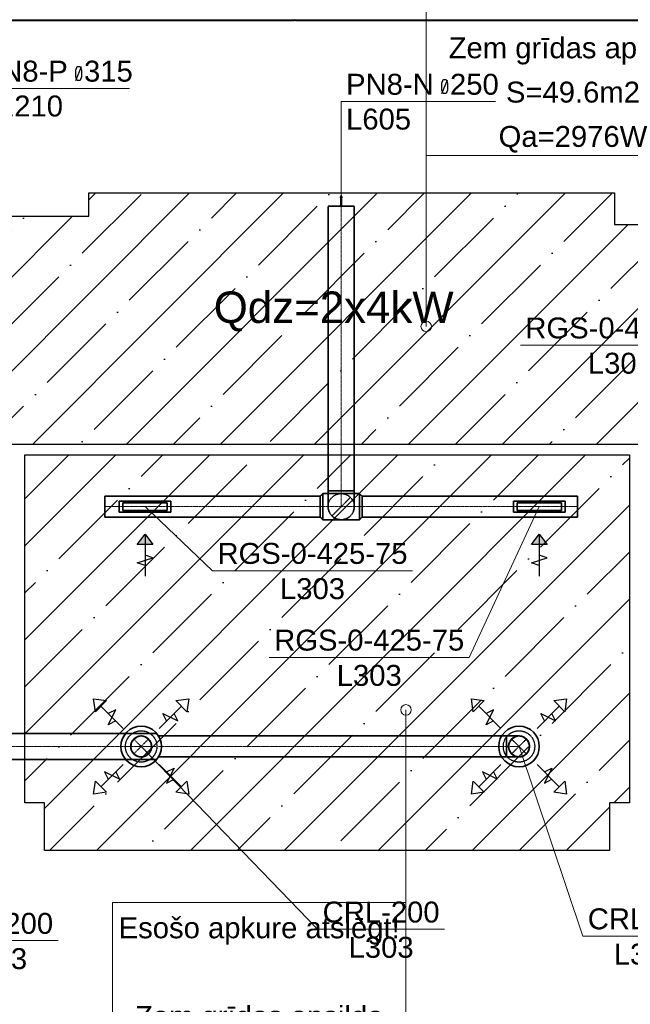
# Model space of a CAD drawing. Header units: millimetres. Extents: x -134161 to 355560, y -27497 to 30328.
# Tile 33 of 95: x -89528 to -83691, y -1223 to 8181. Entities that reach past the tile are written whole.
import ezdxf

# ---------------------------------------------------------------- set-up
doc = ezdxf.new("R2010")
doc.units = ezdxf.units.MM
for name, pattern in [('CenterLine', [17.2, 13, -2, 0.2, -2]), ('HIDDEN', [9.525, 6.35, -3.175]), ('UnderCeiling', [6.7, 4.2, -1, 0.5, -1])]:
    doc.linetypes.add(name, pattern=pattern)
doc.layers.add('AVK-A_uzdevums', color=1, linetype='CONTINUOUS', lineweight=30)
doc.layers.add('AVK-K_uzdevums', color=6, linetype='CONTINUOUS', lineweight=30)
for name, color, linetype in [('Dz1-Turpgaita', 7, 'CONTINUOUS'), ('Vent-PN6-N-Iekarta', 7, 'CONTINUOUS'), ('Vent-PN8-N', 7, 'CONTINUOUS'), ('Vent-PN8-N-Iekarta', 7, 'CONTINUOUS'), ('Vent-PN8-N-Plusmas bulta', 7, 'CONTINUOUS'), ('Vent-PN8-N-Teksts-', 7, 'CONTINUOUS'), ('Vent-PN8-P', 7, 'CONTINUOUS'), ('Vent-PN8-P-Iekarta', 7, 'CONTINUOUS'), ('Vent-PN8-P-Plusmas bulta', 7, 'CONTINUOUS'), ('Vent-PN8-P-Teksts-', 7, 'CONTINUOUS'), ('Vent-PN9-N-Teksts-', 7, 'CONTINUOUS')]:
    doc.layers.add(name, color=color, linetype=linetype)
doc.styles.add('Arial', font='arial.ttf', dxfattribs={"height": 187.5})
doc.styles.add('PBL', font='arial.ttf')
pattern_1 = [(45, (-132147.1, 0), (-449.013, 449.013), []), (45, (-131698.1, 0), (-449.013, 449.013), [793.75, -158.75, 0, -158.75])]

# ---------------------------------------------------------------- blocks, each defined once
blk = doc.blocks.new('*U130')
at = {"layer": 'Vent-PN9-N-Teksts-', "color": 7, "linetype": 'Continuous', "lineweight": 15}
for p, q in [((49316.6, 5071.7, 2200), (47405.1, 5071.7, 2200)), ((49565.6, 3529.9, 2200), (49316.6, 5071.7, 2200))]:
    blk.add_line(p, q, dxfattribs=at)
at = {"layer": 'Vent-PN9-N-Teksts-', "color": 7, "linetype": 'Continuous', "lineweight": 25, "style": 'Arial'}
for s, p in [('RGS-0-425-75', (47452.4, 5136.7, 2200)), ('L303', (48050.1, 4799.9, 2200))]:
    blk.add_text(s, height=200, dxfattribs=at).set_placement(p)
blk = doc.blocks.new('*U131')
at = {"layer": 'Vent-PN8-N-Teksts-', "color": 7, "linetype": 'Continuous', "lineweight": 15}
for p, q in [((47585.8, 3529.9, 2200), (46916, 2090.2, 2200)), ((46916, 2090.2, 2200), (45004.6, 2090.2, 2200))]:
    blk.add_line(p, q, dxfattribs=at)
at = {"layer": 'Vent-PN8-N-Teksts-', "color": 7, "linetype": 'Continuous', "lineweight": 25, "style": 'Arial'}
for s, p in [('RGS-0-425-75', (45051.8, 2155.2, 2200)), ('L303', (45649.5, 1818.4, 2200))]:
    blk.add_text(s, height=200, dxfattribs=at).set_placement(p)
blk = doc.blocks.new('*U132')
at = {"layer": 'Vent-PN8-N-Teksts-', "color": 7, "linetype": 'Continuous', "lineweight": 15}
for p, q in [((43817, 3529.9, 2200), (44462.2, 2918.4, 2200)), ((44462.2, 2918.4, 2200), (46373.7, 2918.4, 2200))]:
    blk.add_line(p, q, dxfattribs=at)
at = {"layer": 'Vent-PN8-N-Teksts-', "color": 7, "linetype": 'Continuous', "lineweight": 25, "style": 'Arial'}
for s, p in [('RGS-0-425-75', (44509.5, 2983.4, 2200)), ('L303', (45107.2, 2646.6, 2200))]:
    blk.add_text(s, height=200, dxfattribs=at).set_placement(p)
blk = doc.blocks.new('*U185')
at = {"layer": 'Vent-PN8-P-Teksts-', "color": 7, "linetype": 'Continuous', "lineweight": 15}
for p, q in [((41432.4, 1239.6, 2300), (41773.4, -615.4, 2300)), ((41773.4, -615.4, 2300), (42986.1, -615.4, 2300))]:
    blk.add_line(p, q, dxfattribs=at)
at = {"layer": 'Vent-PN8-P-Teksts-', "color": 7, "linetype": 'Continuous', "lineweight": 25, "style": 'Arial'}
for s, p in [('CRL-200', (41820.7, -550.4, 2300)), ('L303', (42069, -887.2, 2300))]:
    blk.add_text(s, height=200, dxfattribs=at).set_placement(p)
blk = doc.blocks.new('*U186')
at = {"layer": 'Vent-PN8-P-Teksts-', "color": 7, "linetype": 'Continuous', "lineweight": 15}
for p, q in [((43780.3, 1239.6, 2300), (45467.3, -507.2, 2300)), ((45467.3, -507.2, 2300), (46680, -507.2, 2300))]:
    blk.add_line(p, q, dxfattribs=at)
at = {"layer": 'Vent-PN8-P-Teksts-', "color": 7, "linetype": 'Continuous', "lineweight": 25, "style": 'Arial'}
for s, p in [('CRL-200', (45514.6, -442.2, 2300)), ('L303', (45762.9, -779, 2300))]:
    blk.add_text(s, height=200, dxfattribs=at).set_placement(p)
blk = doc.blocks.new('*U187')
at = {"layer": 'Vent-PN8-P-Teksts-', "color": 7, "linetype": 'Continuous', "lineweight": 15}
for p, q in [((47392, 1239.6, 2300), (48002.1, -572.1, 2300)), ((48002.1, -572.1, 2300), (49214.8, -572.1, 2300))]:
    blk.add_line(p, q, dxfattribs=at)
at = {"layer": 'Vent-PN8-P-Teksts-', "color": 7, "linetype": 'Continuous', "lineweight": 25, "style": 'Arial'}
for s, p in [('CRL-200', (48049.4, -507.1, 2300)), ('L303', (48297.7, -843.9, 2300))]:
    blk.add_text(s, height=200, dxfattribs=at).set_placement(p)
blk = doc.blocks.new('*U383')
at = {"layer": 'Vent-PN8-P-Plusmas bulta', "color": 7, "linetype": 'Continuous', "lineweight": 25}
for p, q in [((43342.6, 1571.3, 2195), (43324.9, 1695, 2195)), ((43324.9, 1695, 2195), (43448.6, 1677.3, 2195)), ((43342.6, 1571.3, 2195), (43324.9, 1695, 2195)), ((43324.9, 1695, 2195), (43448.6, 1677.3, 2195)), ((44111.9, 1677.3, 2195), (44235.6, 1695, 2195)), ((44111.9, 1677.3, 2195), (44235.6, 1695, 2195)), ((44235.6, 1695, 2195), (44218, 1571.3, 2195)), ((44235.6, 1695, 2195), (44218, 1571.3, 2195)), ((43448.6, 1677.3, 2195), (43342.6, 1571.3, 2195)), ((43607.7, 1412.2, 2195), (43395.6, 1624.3, 2195)), ((43952.8, 1412.2, 2195), (44164.9, 1624.3, 2195)), ((44218, 1571.3, 2195), (44111.9, 1677.3, 2195)), ((43466.3, 1447.5, 2195), (43537, 1588.9, 2195)), ((43537, 1588.9, 2195), (43466.3, 1553.6, 2195)), ((44023.5, 1482.9, 2195), (43988.2, 1553.6, 2195)), ((43988.2, 1553.6, 2195), (44129.6, 1482.9, 2195)), ((44129.6, 1482.9, 2195), (44094.2, 1553.6, 2195)), ((43537, 1482.9, 2195), (43466.3, 1447.5, 2195)), ((43607.7, 1067.1, 2195), (43395.6, 855, 2195)), ((43952.8, 1067.1, 2195), (44164.9, 855, 2195)), ((43572.4, 925.7, 2195), (43431, 996.4, 2195)), ((43431, 996.4, 2195), (43466.3, 925.7, 2195)), ((43537, 996.4, 2195), (43572.4, 925.7, 2195)), ((44023.5, 996.4, 2195), (44094.2, 1031.7, 2195)), ((44094.2, 1031.7, 2195), (44023.5, 890.3, 2195)), ((43324.9, 784.2, 2195), (43342.6, 908, 2195)), ((43324.9, 784.2, 2195), (43342.6, 908, 2195)), ((43342.6, 908, 2195), (43448.6, 801.9, 2195)), ((44023.5, 890.3, 2195), (44094.2, 925.7, 2195)), ((44111.9, 801.9, 2195), (44218, 908, 2195)), ((44218, 908, 2195), (44235.6, 784.2, 2195)), ((44218, 908, 2195), (44235.6, 784.2, 2195)), ((43448.6, 801.9, 2195), (43324.9, 784.2, 2195)), ((43448.6, 801.9, 2195), (43324.9, 784.2, 2195)), ((44235.6, 784.2, 2195), (44111.9, 801.9, 2195)), ((44235.6, 784.2, 2195), (44111.9, 801.9, 2195))]:
    blk.add_line(p, q, dxfattribs=at)
blk = doc.blocks.new('*U384')
at = {"layer": 'Vent-PN8-P-Plusmas bulta', "color": 7, "linetype": 'Continuous', "lineweight": 25}
for p, q in [((46954.3, 1571.3, 2195), (46936.6, 1695, 2195)), ((46936.6, 1695, 2195), (47060.3, 1677.3, 2195)), ((46954.3, 1571.3, 2195), (46936.6, 1695, 2195)), ((46936.6, 1695, 2195), (47060.3, 1677.3, 2195)), ((47723.6, 1677.3, 2195), (47847.3, 1695, 2195)), ((47723.6, 1677.3, 2195), (47847.3, 1695, 2195)), ((47847.3, 1695, 2195), (47829.7, 1571.3, 2195)), ((47847.3, 1695, 2195), (47829.7, 1571.3, 2195)), ((47060.3, 1677.3, 2195), (46954.3, 1571.3, 2195)), ((47219.4, 1412.2, 2195), (47007.3, 1624.3, 2195)), ((47564.5, 1412.2, 2195), (47776.6, 1624.3, 2195)), ((47829.7, 1571.3, 2195), (47723.6, 1677.3, 2195)), ((47078, 1447.5, 2195), (47148.7, 1588.9, 2195)), ((47148.7, 1588.9, 2195), (47078, 1553.6, 2195)), ((47635.2, 1482.9, 2195), (47599.8, 1553.6, 2195)), ((47599.8, 1553.6, 2195), (47741.3, 1482.9, 2195)), ((47741.3, 1482.9, 2195), (47705.9, 1553.6, 2195)), ((47148.7, 1482.9, 2195), (47078, 1447.5, 2195)), ((47219.4, 1067.1, 2195), (47007.3, 855, 2195)), ((47564.5, 1067.1, 2195), (47776.6, 855, 2195)), ((47184.1, 925.7, 2195), (47042.6, 996.4, 2195)), ((47042.6, 996.4, 2195), (47078, 925.7, 2195)), ((47148.7, 996.4, 2195), (47184.1, 925.7, 2195)), ((47635.2, 996.4, 2195), (47705.9, 1031.7, 2195)), ((47705.9, 1031.7, 2195), (47635.2, 890.3, 2195)), ((46936.6, 784.2, 2195), (46954.3, 908, 2195)), ((46936.6, 784.2, 2195), (46954.3, 908, 2195)), ((46954.3, 908, 2195), (47060.3, 801.9, 2195)), ((47635.2, 890.3, 2195), (47705.9, 925.7, 2195)), ((47723.6, 801.9, 2195), (47829.7, 908, 2195)), ((47829.7, 908, 2195), (47847.3, 784.2, 2195)), ((47829.7, 908, 2195), (47847.3, 784.2, 2195)), ((47060.3, 801.9, 2195), (46936.6, 784.2, 2195)), ((47060.3, 801.9, 2195), (46936.6, 784.2, 2195)), ((47847.3, 784.2, 2195), (47723.6, 801.9, 2195)), ((47847.3, 784.2, 2195), (47723.6, 801.9, 2195))]:
    blk.add_line(p, q, dxfattribs=at)
blk = doc.blocks.new('*U385')
at = {"layer": 'Vent-PN8-P', "color": 5, "linetype": 'UnderCeiling', "lineweight": 35}
for p, q in [((43937, 1347.9, 2700), (43945.3, 1339.6, 2700)), ((43937, 1131.4, 2700), (43945.3, 1139.6, 2700))]:
    blk.add_line(p, q, dxfattribs=at)
at = {"layer": 'Vent-PN8-P', "color": 5, "linetype": 'UnderCeiling', "lineweight": 35, "extrusion": (1, 0, 0)}
for major_axis in [(0, 100), (0, -97.6, 21.9)]:
    blk.add_ellipse((43945.3, 1239.6, 2700), major_axis=major_axis, ratio=1, start_param=0, end_param=0.220451, dxfattribs=at)
blk = doc.blocks.new('*U388')
at = {"layer": 'Vent-PN8-P', "color": 5, "linetype": 'UnderCeiling', "lineweight": 35}
for p, q in [((43640.3, 1364.6, 2700), (42462, 1364.6, 2700)), ((43640.3, 1114.6, 2700), (42462, 1114.6, 2700))]:
    blk.add_line(p, q, dxfattribs=at)
at = {"layer": 'Vent-PN8-P', "color": 7, "linetype": 'CenterLine', "lineweight": 18}
blk.add_line((43640.3, 1239.6, 2700), (42462, 1239.6, 2700), dxfattribs=at)
blk = doc.blocks.new('*U389')
at = {"layer": 'Vent-PN8-P', "color": 7, "linetype": 'UnderCeiling', "lineweight": 18}
for p, q in [((47321.2, 1310.3, 2580), (47462.7, 1168.9, 2580)), ((47462.7, 1310.3, 2580), (47321.2, 1168.9, 2580))]:
    blk.add_line(p, q, dxfattribs=at)
at = {"layer": 'Vent-PN8-P', "color": 5, "linetype": 'UnderCeiling', "lineweight": 35, "extrusion": (-1, 0, 0)}
blk.add_ellipse((47272, 1239.6, 2700), major_axis=(0, -100), ratio=1, start_param=0, end_param=3.141593, dxfattribs=at)
at = {"layer": 'Vent-PN8-P', "color": 5, "linetype": 'UnderCeiling', "lineweight": 35, "extrusion": (0, 1, 0)}
for centre in [(47272, 1339.6, 2580), (47272, 1139.6, 2580)]:
    blk.add_ellipse(centre, major_axis=(0, 0, 120), ratio=1, start_param=0, end_param=1.570796, dxfattribs=at)
at = {"layer": 'Vent-PN8-P', "color": 7, "linetype": 'HIDDEN', "lineweight": -3, "extrusion": (0, 0, -1)}
blk.add_ellipse((47392, 1239.6, 2580), major_axis=(0, -100), ratio=1, start_param=0, end_param=3.141593, dxfattribs=at)
at = {"layer": 'Vent-PN8-P', "color": 5, "linetype": 'UnderCeiling', "lineweight": 35, "extrusion": (0, 0, -1)}
blk.add_ellipse((47392, 1239.6, 2580), major_axis=(0, 100), ratio=1, start_param=0, end_param=3.141593, dxfattribs=at)
at = {"layer": 'Vent-PN8-P', "color": 7, "linetype": 'CenterLine', "lineweight": 18, "extrusion": (0, 1, 0)}
blk.add_ellipse((47272, 1239.6, 2580), major_axis=(0, 0, 120), ratio=1, start_param=0, end_param=1.570796, dxfattribs=at)
blk = doc.blocks.new('*U390')
at = {"layer": 'Vent-PN8-P', "color": 5, "linetype": 'UnderCeiling', "lineweight": 35}
for p, q in [((47272, 1339.6, 2700), (43945.3, 1339.6, 2700)), ((47272, 1139.6, 2700), (43945.3, 1139.6, 2700))]:
    blk.add_line(p, q, dxfattribs=at)
at = {"layer": 'Vent-PN8-P', "color": 7, "linetype": 'CenterLine', "lineweight": 18}
blk.add_line((47272, 1239.6, 2700), (43945.3, 1239.6, 2700), dxfattribs=at)
blk = doc.blocks.new('*U391')
at = {"layer": 'Vent-PN8-P-Iekarta', "color": 5, "linetype": 'Continuous', "lineweight": 35}
for p, q in [((47321.2, 1310.3, 2240), (47353.7, 1332, 2240)), ((47353.7, 1332, 2240), (47392, 1339.6, 2240)), ((47392, 1339.6, 2240), (47430.2, 1332, 2240)), ((47430.2, 1332, 2240), (47462.7, 1310.3, 2240)), ((47292, 1239.6, 2240), (47299.6, 1277.9, 2240)), ((47299.6, 1201.4, 2240), (47292, 1239.6, 2240)), ((47299.6, 1277.9, 2240), (47321.2, 1310.3, 2240)), ((47462.7, 1310.3, 2240), (47484.3, 1277.9, 2240)), ((47484.3, 1277.9, 2240), (47492, 1239.6, 2240)), ((47492, 1239.6, 2240), (47484.3, 1201.4, 2240)), ((47321.2, 1168.9, 2240), (47299.6, 1201.4, 2240)), ((47353.7, 1147.2, 2240), (47321.2, 1168.9, 2240)), ((47392, 1139.6, 2240), (47353.7, 1147.2, 2240)), ((47430.2, 1147.2, 2240), (47392, 1139.6, 2240)), ((47462.7, 1168.9, 2240), (47430.2, 1147.2, 2240)), ((47484.3, 1201.4, 2240), (47462.7, 1168.9, 2240))]:
    blk.add_line(p, q, dxfattribs=at)
for centre, radius in [((47392, 1239.6, 2228), 194), ((47392, 1239.6, 2300), 100), ((47392, 1239.6, 2240), 2.5)]:
    blk.add_circle(centre, radius, dxfattribs=at)
at = {"layer": 'Vent-PN8-P-Iekarta', "color": 7, "linetype": 'HIDDEN', "lineweight": -3}
blk.add_circle((47392, 1239.6, 2190), 150, dxfattribs=at)
blk = doc.blocks.new('*U392')
at = {"layer": 'Vent-PN8-P', "color": 7, "linetype": 'Continuous', "lineweight": -3}
blk.add_line((47392, 1239.6, 2330), (47392, 1239.6, 2329), dxfattribs=at)
blk = doc.blocks.new('*U393')
at = {"layer": 'Vent-PN8-P-Iekarta', "color": 5, "linetype": 'Continuous', "lineweight": 35}
for p, q in [((43709.6, 1310.3, 2240), (43742, 1332, 2240)), ((43742, 1332, 2240), (43780.3, 1339.6, 2240)), ((43780.3, 1339.6, 2240), (43818.5, 1332, 2240)), ((43818.5, 1332, 2240), (43851, 1310.3, 2240)), ((43680.3, 1239.6, 2240), (43687.9, 1277.9, 2240)), ((43687.9, 1201.4, 2240), (43680.3, 1239.6, 2240)), ((43687.9, 1277.9, 2240), (43709.6, 1310.3, 2240)), ((43851, 1310.3, 2240), (43872.7, 1277.9, 2240)), ((43872.7, 1277.9, 2240), (43880.3, 1239.6, 2240)), ((43880.3, 1239.6, 2240), (43872.7, 1201.4, 2240)), ((43709.6, 1168.9, 2240), (43687.9, 1201.4, 2240)), ((43742, 1147.2, 2240), (43709.6, 1168.9, 2240)), ((43780.3, 1139.6, 2240), (43742, 1147.2, 2240)), ((43818.5, 1147.2, 2240), (43780.3, 1139.6, 2240)), ((43851, 1168.9, 2240), (43818.5, 1147.2, 2240)), ((43872.7, 1201.4, 2240), (43851, 1168.9, 2240))]:
    blk.add_line(p, q, dxfattribs=at)
for centre, radius in [((43780.3, 1239.6, 2228), 194), ((43780.3, 1239.6, 2300), 100), ((43780.3, 1239.6, 2240), 2.5)]:
    blk.add_circle(centre, radius, dxfattribs=at)
at = {"layer": 'Vent-PN8-P-Iekarta', "color": 7, "linetype": 'HIDDEN', "lineweight": -3}
blk.add_circle((43780.3, 1239.6, 2190), 150, dxfattribs=at)
blk = doc.blocks.new('*U394')
at = {"layer": 'Vent-PN8-P', "color": 7, "linetype": 'Continuous', "lineweight": -3}
blk.add_line((43780.3, 1239.6, 2422.5), (43780.3, 1239.6, 2421.5), dxfattribs=at)
blk = doc.blocks.new('*U395')
at = {"layer": 'Vent-PN8-P', "color": 5, "linetype": 'UnderCeiling', "lineweight": 35}
for p, q in [((43640.3, 1364.6, 2700), (43920.3, 1364.6, 2700)), ((43640.3, 1114.6, 2700), (43920.3, 1114.6, 2700))]:
    blk.add_line(p, q, dxfattribs=at)
at = {"layer": 'Vent-PN8-P', "color": 7, "linetype": 'CenterLine', "lineweight": 18}
blk.add_line((43640.3, 1239.6, 2700), (43920.3, 1239.6, 2700), dxfattribs=at)
at = {"layer": 'Vent-PN8-P', "color": 7, "linetype": 'HIDDEN', "lineweight": -3}
for p, q in [((43851, 1310.3, 2545), (43709.6, 1168.9, 2545)), ((43851, 1168.9, 2545), (43709.6, 1310.3, 2545))]:
    blk.add_line(p, q, dxfattribs=at)
at = {"layer": 'Vent-PN8-P', "color": 7, "linetype": 'HIDDEN', "lineweight": -3, "extrusion": (0, 0, -1)}
blk.add_circle((-43780.3, 1239.6, -2545), 100, dxfattribs=at)
blk = doc.blocks.new('*U396')
at = {"layer": 'Vent-PN8-P-Teksts-', "color": 7, "linetype": 'Continuous', "lineweight": 25}
for p, q in [((43156.7, 7700.4, 2700), (43169.3, 7734.7, 2700)), ((43156.7, 7601, 2700), (43208.7, 7733.5, 2700)), ((43169.3, 7734.7, 2700), (43196.2, 7734.7, 2700)), ((43196.2, 7734.7, 2700), (43208.7, 7700.4, 2700)), ((43156.7, 7634.1, 2700), (43156.7, 7700.4, 2700)), ((43169.3, 7601, 2700), (43156.7, 7634.1, 2700)), ((43208.7, 7634.1, 2700), (43196.2, 7601, 2700)), ((43208.7, 7700.4, 2700), (43208.7, 7634.1, 2700)), ((43196.2, 7601, 2700), (43169.3, 7601, 2700))]:
    blk.add_line(p, q, dxfattribs=at)
at = {"layer": 'Vent-PN8-P-Teksts-', "color": 7, "linetype": 'Continuous', "lineweight": 15}
for p, q in [((42209.5, 6394.8, 2700), (42209.5, 7525.3, 2700)), ((42209.5, 7525.3, 2700), (43669.6, 7525.3, 2700))]:
    blk.add_line(p, q, dxfattribs=at)
at = {"layer": 'Vent-PN8-P-Teksts-', "color": 7, "linetype": 'Continuous', "lineweight": 25, "style": 'Arial'}
for s, p in [('PN8-P  315', (42256.2, 7589.5, 2700)), ('L1210', (42256.2, 7256.7, 2700))]:
    blk.add_text(s, height=200, dxfattribs=at).set_placement(p)
blk = doc.blocks.new('*U473')
at = {"layer": 'Vent-PN8-N-Teksts-', "color": 7, "linetype": 'Continuous', "lineweight": 25}
for p, q in [((46654.9, 7575.2, 2700), (46667.4, 7609.5, 2700)), ((46654.9, 7475.8, 2700), (46706.8, 7608.4, 2700)), ((46654.9, 7509, 2700), (46654.9, 7575.2, 2700)), ((46667.4, 7609.5, 2700), (46694.3, 7609.5, 2700)), ((46694.3, 7609.5, 2700), (46706.8, 7575.2, 2700)), ((46706.8, 7575.2, 2700), (46706.8, 7509, 2700)), ((46667.4, 7475.8, 2700), (46654.9, 7509, 2700)), ((46694.3, 7475.8, 2700), (46667.4, 7475.8, 2700)), ((46706.8, 7509, 2700), (46694.3, 7475.8, 2700))]:
    blk.add_line(p, q, dxfattribs=at)
at = {"layer": 'Vent-PN8-N-Teksts-', "color": 7, "linetype": 'Continuous', "lineweight": 15}
for p, q in [((45692.2, 6398.6, 2700), (45692.2, 7400.2, 2700)), ((45692.2, 7400.2, 2700), (47167.7, 7400.2, 2700))]:
    blk.add_line(p, q, dxfattribs=at)
at = {"layer": 'Vent-PN8-N-Teksts-', "color": 7, "linetype": 'Continuous', "lineweight": 25, "style": 'Arial'}
for s, p in [('PN8-N  250', (45738.9, 7464.4, 2700)), ('L605', (45738.9, 7131.8, 2700))]:
    blk.add_text(s, height=200, dxfattribs=at).set_placement(p)
blk = doc.blocks.new('*U490')
at = {"layer": 'Vent-PN8-N-Plusmas bulta', "linetype": 'Continuous', "lineweight": 25}
blk.add_hatch(color=7, dxfattribs=at).paths.add_polyline_path([(43742, 3167.4), (43817, 3267.4), (43892, 3167.4)], flags=0)
at = {"layer": 'Vent-PN8-N-Plusmas bulta', "color": 7, "linetype": 'Continuous', "lineweight": 25}
for p, q in [((43742, 3167.4, 2171), (43817, 3267.4, 2171)), ((43817, 3267.4, 2171), (43817, 2867.4, 2171)), ((43817, 3267.4, 2171), (43892, 3167.4, 2171)), ((43742, 2992.4, 2171), (43892, 3042.4, 2171)), ((43892, 3042.4, 2171), (43817, 3067.4, 2171)), ((43817, 2967.4, 2171), (43742, 2992.4, 2171))]:
    blk.add_line(p, q, dxfattribs=at)
blk.add_3dface([(43742, 3167.4, 2171), (43817, 3267.4, 2171), (43892, 3167.4, 2171)], dxfattribs=at)
blk = doc.blocks.new('*U491')
at = {"layer": 'Vent-PN8-N-Plusmas bulta', "linetype": 'Continuous', "lineweight": 25}
blk.add_hatch(color=7, dxfattribs=at).paths.add_polyline_path([(47510.8, 3167.4), (47585.8, 3267.4), (47660.8, 3167.4)], flags=0)
at = {"layer": 'Vent-PN8-N-Plusmas bulta', "color": 7, "linetype": 'Continuous', "lineweight": 25}
for p, q in [((47510.8, 3167.4, 2171), (47585.8, 3267.4, 2171)), ((47585.8, 3267.4, 2171), (47585.8, 2867.4, 2171)), ((47585.8, 3267.4, 2171), (47660.8, 3167.4, 2171)), ((47510.8, 2992.4, 2171), (47660.8, 3042.4, 2171)), ((47660.8, 3042.4, 2171), (47585.8, 3067.4, 2171)), ((47585.8, 2967.4, 2171), (47510.8, 2992.4, 2171))]:
    blk.add_line(p, q, dxfattribs=at)
blk.add_3dface([(47510.8, 3167.4, 2171), (47585.8, 3267.4, 2171), (47660.8, 3167.4, 2171)], dxfattribs=at)
blk = doc.blocks.new('*U492')
at = {"layer": 'Vent-PN8-N', "color": 1, "linetype": 'UnderCeiling', "lineweight": 35}
for p, q in [((45867.2, 3654.9, 2300), (45892.2, 3629.9, 2300)), ((45867.2, 3404.9, 2300), (45892.2, 3429.9, 2300))]:
    blk.add_line(p, q, dxfattribs=at)
at = {"layer": 'Vent-PN8-N', "color": 7, "linetype": 'CenterLine', "lineweight": 18}
blk.add_line((45867.2, 3529.9, 2300), (45892.2, 3529.9, 2300), dxfattribs=at)
at = {"layer": 'Vent-PN8-N', "color": 1, "linetype": 'UnderCeiling', "lineweight": 35, "extrusion": (1, 0, 0)}
for centre, major_axis in [((45867.2, 3529.9, 2300), (0, 125)), ((45892.2, 3529.9, 2300), (0, 100))]:
    blk.add_ellipse(centre, major_axis=major_axis, ratio=1, start_param=0, end_param=3.141593, dxfattribs=at)
blk = doc.blocks.new('*U493')
at = {"layer": 'Vent-PN8-N', "color": 1, "linetype": 'UnderCeiling', "lineweight": 35}
for p, q in [((45517.2, 3654.9, 2300), (45492.2, 3629.9, 2300)), ((45517.2, 3404.9, 2300), (45492.2, 3429.9, 2300))]:
    blk.add_line(p, q, dxfattribs=at)
at = {"layer": 'Vent-PN8-N', "color": 7, "linetype": 'CenterLine', "lineweight": 18}
blk.add_line((45517.2, 3529.9, 2300), (45492.2, 3529.9, 2300), dxfattribs=at)
at = {"layer": 'Vent-PN8-N', "color": 1, "linetype": 'UnderCeiling', "lineweight": 35, "extrusion": (-1, 0, 0)}
for centre, major_axis in [((45492.2, 3529.9, 2300), (0, -100)), ((45517.2, 3529.9, 2300), (0, -125))]:
    blk.add_ellipse(centre, major_axis=major_axis, ratio=1, start_param=0, end_param=3.141593, dxfattribs=at)
blk = doc.blocks.new('*U494')
at = {"layer": 'Vent-PN8-N', "color": 1, "linetype": 'Continuous', "lineweight": 35}
for p, q in [((45692.2, 6498.6, 2700), (45683.2, 6478.6, 2700)), ((45701.2, 6478.6, 2700), (45692.2, 6498.6, 2700)), ((45817.2, 6398.6, 2700), (45567.2, 6398.6, 2700)), ((45683.2, 6478.6, 2700), (45689.2, 6478.6, 2700)), ((45689.2, 6478.6, 2700), (45689.2, 6398.6, 2700)), ((45689.2, 6398.6, 2700), (45695.2, 6398.6, 2700)), ((45695.2, 6398.6, 2700), (45695.2, 6478.6, 2700)), ((45695.2, 6478.6, 2700), (45701.2, 6478.6, 2700))]:
    blk.add_line(p, q, dxfattribs=at)
blk = doc.blocks.new('*U495')
at = {"layer": 'Vent-PN8-N', "color": 1, "linetype": 'UnderCeiling', "lineweight": 35}
for p, q in [((45567.2, 3679.9, 2700), (45567.2, 6398.6, 2700)), ((45817.2, 3679.9, 2700), (45817.2, 6398.6, 2700))]:
    blk.add_line(p, q, dxfattribs=at)
at = {"layer": 'Vent-PN8-N', "color": 7, "linetype": 'CenterLine', "lineweight": 18}
blk.add_line((45692.2, 3679.9, 2700), (45692.2, 6398.6, 2700), dxfattribs=at)
blk = doc.blocks.new('*U496')
at = {"layer": 'Vent-PN8-N', "color": 7, "linetype": 'UnderCeiling', "lineweight": 18}
blk.add_line((45780.6, 3618.3, 2550), (45603.8, 3441.5, 2550), dxfattribs=at)
at = {"layer": 'Vent-PN8-N', "color": 1, "linetype": 'UnderCeiling', "lineweight": 35, "extrusion": (0, 1, 0)}
blk.add_ellipse((45692.2, 3679.9, 2700), major_axis=(-125, 0), ratio=1, start_param=0, end_param=3.141593, dxfattribs=at)
at = {"layer": 'Vent-PN8-N', "color": 1, "linetype": 'UnderCeiling', "lineweight": 35, "extrusion": (-1, 0, 0)}
for centre in [(45567.2, 3679.9, 2550), (45817.2, 3679.9, 2550)]:
    blk.add_ellipse(centre, major_axis=(0, -150), ratio=1, start_param=0, end_param=1.570796, dxfattribs=at)
at = {"layer": 'Vent-PN8-N', "color": 7, "linetype": 'CenterLine', "lineweight": 18, "extrusion": (-1, 0, 0)}
blk.add_ellipse((45692.2, 3679.9, 2550), major_axis=(0, -150), ratio=1, start_param=0, end_param=1.570796, dxfattribs=at)
at = {"layer": 'Vent-PN8-N', "color": 7, "linetype": 'HIDDEN', "lineweight": -3, "extrusion": (0, 0, -1)}
blk.add_ellipse((45692.2, 3529.9, 2550), major_axis=(-125, 0), ratio=1, start_param=0, end_param=3.141593, dxfattribs=at)
at = {"layer": 'Vent-PN8-N', "color": 1, "linetype": 'UnderCeiling', "lineweight": 35, "extrusion": (0, 0, -1)}
blk.add_ellipse((45692.2, 3529.9, 2550), major_axis=(125, 0), ratio=1, start_param=0, end_param=3.141593, dxfattribs=at)
blk = doc.blocks.new('*U497')
at = {"layer": 'Vent-PN8-N', "color": 7, "linetype": 'Continuous', "lineweight": -3}
blk.add_line((45692.2, 3529.9, 2493.8), (45692.2, 3529.9, 2492.8), dxfattribs=at)
blk = doc.blocks.new('*U498')
at = {"layer": 'Vent-PN8-N', "color": 1, "linetype": 'UnderCeiling', "lineweight": 35}
for p, q in [((45867.2, 3654.9, 2300), (45517.2, 3654.9, 2300)), ((45867.2, 3404.9, 2300), (45517.2, 3404.9, 2300))]:
    blk.add_line(p, q, dxfattribs=at)
at = {"layer": 'Vent-PN8-N', "color": 7, "linetype": 'CenterLine', "lineweight": 18}
blk.add_line((45867.2, 3529.9, 2300), (45517.2, 3529.9, 2300), dxfattribs=at)
blk = doc.blocks.new('*U499')
at = {"layer": 'Vent-PN8-N', "color": 1, "linetype": 'UnderCeiling', "lineweight": 35}
for p, q in [((45892.2, 3629.9, 2300), (47951.2, 3629.9, 2300)), ((45892.2, 3429.9, 2300), (47951.2, 3429.9, 2300))]:
    blk.add_line(p, q, dxfattribs=at)
at = {"layer": 'Vent-PN8-N', "color": 7, "linetype": 'CenterLine', "lineweight": 18}
blk.add_line((45892.2, 3529.9, 2300), (47951.2, 3529.9, 2300), dxfattribs=at)
blk = doc.blocks.new('*U500')
at = {"layer": 'Vent-PN8-N-Iekarta', "color": 1, "linetype": 'Continuous', "lineweight": 35}
for p, q in [((47833.3, 3582.4, 2186), (47338.3, 3582.4, 2186)), ((47338.3, 3477.4, 2186), (47338.3, 3582.4, 2186)), ((47833.3, 3582.4, 2186), (47833.3, 3477.4, 2186)), ((47373.3, 3567.4, 2200.1), (47373.3, 3492.4, 2200.1)), ((47798.3, 3567.4, 2200.1), (47373.3, 3567.4, 2200.1)), ((47373.3, 3492.4, 2200.1), (47798.3, 3492.4, 2200.1)), ((47798.3, 3492.4, 2200.1), (47798.3, 3567.4, 2200.1)), ((47833.3, 3477.4, 2186), (47338.3, 3477.4, 2186))]:
    blk.add_line(p, q, dxfattribs=at)
blk = doc.blocks.new('*U501')
at = {"layer": 'Vent-PN6-N-Iekarta', "color": 1, "linetype": 'Continuous', "lineweight": 35}
for p, q in [((44064.5, 3582.4, 2186), (43569.5, 3582.4, 2186)), ((43569.5, 3477.4, 2186), (43569.5, 3582.4, 2186)), ((44064.5, 3582.4, 2186), (44064.5, 3477.4, 2186)), ((43604.5, 3567.4, 2200.1), (43604.5, 3492.4, 2200.1)), ((44029.5, 3567.4, 2200.1), (43604.5, 3567.4, 2200.1)), ((43604.5, 3492.4, 2200.1), (44029.5, 3492.4, 2200.1)), ((44029.5, 3492.4, 2200.1), (44029.5, 3567.4, 2200.1)), ((44064.5, 3477.4, 2186), (43569.5, 3477.4, 2186))]:
    blk.add_line(p, q, dxfattribs=at)
blk = doc.blocks.new('*U502')
at = {"layer": 'Vent-PN8-N', "color": 1, "linetype": 'Continuous', "lineweight": 35}
blk.add_line((47951.2, 3429.9, 2300), (47951.2, 3629.9, 2300), dxfattribs=at)
blk = doc.blocks.new('*U503')
at = {"layer": 'Vent-PN8-N', "color": 1, "linetype": 'UnderCeiling', "lineweight": 35}
for p, q in [((43433.2, 3629.9, 2300), (45492.2, 3629.9, 2300)), ((43433.2, 3429.9, 2300), (45492.2, 3429.9, 2300))]:
    blk.add_line(p, q, dxfattribs=at)
at = {"layer": 'Vent-PN8-N', "color": 7, "linetype": 'CenterLine', "lineweight": 18}
blk.add_line((43433.2, 3529.9, 2300), (45492.2, 3529.9, 2300), dxfattribs=at)
blk = doc.blocks.new('*U504')
at = {"layer": 'Vent-PN8-N', "color": 1, "linetype": 'Continuous', "lineweight": 35}
blk.add_line((43433.2, 3629.9, 2300), (43433.2, 3429.9, 2300), dxfattribs=at)
blk = doc.blocks.new('*U831')
at = {"layer": 'Dz1-Turpgaita', "color": 4, "linetype": 'UnderCeiling', "lineweight": 25}
for p, q in [((45248.4, 8180.3, 2800), (45247.2, 8180.3, 2800)), ((45255.6, 8174.3, 2800), (45247.2, 8174.3, 2800)), ((45248.4, 8180.3, 2800), (45248.6, 8180, 2801.1)), ((45248.6, 8180, 2801.1), (45249.3, 8179.4, 2802.1)), ((45249.3, 8179.4, 2802.1), (45250.2, 8178.4, 2802.8)), ((45250.2, 8178.4, 2802.8), (45251.4, 8177.3, 2803)), ((45251.4, 8177.3, 2803), (45252.5, 8178.4, 2802.8)), ((45252.5, 8178.4, 2802.8), (45253.5, 8179.4, 2802.1)), ((45253.5, 8179.4, 2802.1), (45254.1, 8180, 2801.1)), ((45254.1, 8180, 2801.1), (45254.4, 8180.3, 2800))]:
    blk.add_line(p, q, dxfattribs=at)
at = {"layer": 'Dz1-Turpgaita', "color": 4, "linetype": 'UnderCeiling', "lineweight": 25, "extrusion": (-1, 0, 0)}
for centre in [(45247.2, 8177.3, 2800), (45255.6, 8177.3, 2800)]:
    blk.add_ellipse(centre, major_axis=(0, -3), ratio=1, start_param=0, end_param=3.141593, dxfattribs=at)
at = {"layer": 'Dz1-Turpgaita', "color": 4, "linetype": 'UnderCeiling', "lineweight": 25}
blk.add_ellipse((45247.5, 8181.2, 2800), major_axis=(0, -0.9), ratio=1, start_param=0, end_param=1.570796, dxfattribs=at)
at = {"layer": 'Dz1-Turpgaita', "color": 4, "linetype": 'UnderCeiling', "lineweight": 25, "extrusion": (0, 1, 0)}
blk.add_ellipse((45251.4, 8181.3, 2800), major_axis=(-3, 0), ratio=1, start_param=0, end_param=3.141593, dxfattribs=at)
at = {"layer": 'Dz1-Turpgaita', "color": 4, "linetype": 'UnderCeiling', "lineweight": 25, "extrusion": (0, 0, -1)}
blk.add_ellipse((45255.3, 8181.2, 2800), major_axis=(0, -0.9), ratio=1, start_param=0, end_param=1.570796, dxfattribs=at)
blk = doc.blocks.new('*U832')
at = {"layer": 'Dz1-Turpgaita', "color": 4, "linetype": 'UnderCeiling', "lineweight": 25}
for p, q in [((45255.6, 8180.3, 2800), (49530.9, 8180.3, 2800)), ((45255.6, 8174.3, 2800), (49530.9, 8174.3, 2800))]:
    blk.add_line(p, q, dxfattribs=at)
blk = doc.blocks.new('*U836')
at = {"layer": 'Dz1-Turpgaita', "color": 4, "linetype": 'UnderCeiling', "lineweight": 25}
for p, q in [((42091, 8180.3, 2800), (45247.2, 8180.3, 2800)), ((42091, 8174.3, 2800), (45247.2, 8174.3, 2800))]:
    blk.add_line(p, q, dxfattribs=at)
blk = doc.blocks.new('*U1108')
at = {"layer": 'AVK-A_uzdevums', "color": 7, "linetype": 'Continuous', "lineweight": 18}
for p, q in [((46504.7, 6884.6), (46504.7, 9000.9)), ((46504.7, 9000.9), (49310.4, 9000.9)), ((49310.4, 9000.9), (49310.4, 6884.6)), ((46504.7, 5251.2), (46504.7, 6884.6)), ((49310.4, 6884.6), (46504.7, 6884.6))]:
    blk.add_line(p, q, dxfattribs=at)
at = {"layer": 'AVK-A_uzdevums', "color": 7, "linetype": 'Continuous', "lineweight": 18, "extrusion": (0, 0, -1)}
blk.add_circle((-46504.7, 5251.2), 50, dxfattribs=at)
at = {"layer": 'AVK-A_uzdevums', "color": 7, "linetype": 'Continuous', "lineweight": 25, "style": 'Arial'}
for s, p in [('Esošo apkure atslēgt!', (46564.1, 8659.3)), ('Zem grīdas apsilde', (46719.6, 7812.8)), ('S=49.6m2', (47266.9, 7389.6)), ('Qa=2976W', (47197, 6966.3))]:
    blk.add_text(s, height=200, dxfattribs=at).set_placement(p)
blk = doc.blocks.new('*U1113')
at = {"layer": 'AVK-A_uzdevums', "color": 7, "linetype": 'Continuous', "lineweight": 18}
for p, q in [((46311.4, 1588.7), (46311.4, -251.1)), ((43505.7, -2367.3), (43505.7, -251.1)), ((43505.7, -251.1), (46311.4, -251.1)), ((46311.4, -251.1), (46311.4, -2367.3)), ((46311.4, -2367.3), (43505.7, -2367.3))]:
    blk.add_line(p, q, dxfattribs=at)
at = {"layer": 'AVK-A_uzdevums', "color": 7, "linetype": 'Continuous', "lineweight": 18, "extrusion": (0, 0, -1)}
blk.add_circle((-46311.4, 1588.7), 50, dxfattribs=at)
at = {"layer": 'AVK-A_uzdevums', "color": 7, "linetype": 'Continuous', "lineweight": 25, "style": 'Arial'}
for s, p in [('Esošo apkure atslēgt!', (43565.1, -592.6)), ('Zem grīdas apsilde', (43720.5, -1439.1)), ('S=21.7m2', (44267.8, -1862.4)), ('Qa=1302W', (44197.9, -2285.7))]:
    blk.add_text(s, height=200, dxfattribs=at).set_placement(p)

msp = doc.modelspace()

# ---------------------------------------------------------------- hatches: boundary and pattern name
at = {"layer": 'AVK-A_uzdevums'}
h = msp.add_hatch(dxfattribs=at)
h.set_pattern_fill('ANSI35', color=256, scale=100)
h.set_pattern_definition(pattern_1)
h.paths.add_polyline_path([(-95415.9, 6258.2), (-94886.8, 6258.2), (-94886.8, 6625.1), (-90530, 6625.1), (-90530, 6304.2), (-88868.4, 6304.2), (-88868.4, 6526.4), (-83841.3, 6526.4), (-83841.3, 6226.5), (-83439.1, 6226.5), (-83439.1, 6625.1), (-78031, 6625.1), (-78031, 6226.5), (-77628.9, 6226.5), (-77628.9, 6625.1), (-74951.3, 6625.1), (-74951.3, 4125), (-95415.9, 4125)])
h = msp.add_hatch(dxfattribs=at)
h.set_pattern_fill('ANSI35', color=256, scale=100)
h.set_pattern_definition(pattern_1)
h.paths.add_polyline_path([(-89478.7, 4025), (-83700.2, 4025), (-83700.2, 702), (-83890.7, 702), (-83890.7, 247), (-89291.7, 247), (-89291.7, 702), (-89478.7, 702)])

# ---------------------------------------------------------------- linework, layer by layer
for points in [[(-95415.9, 6258.2), (-94886.8, 6258.2), (-94886.8, 6625.1), (-90530, 6625.1), (-90530, 6304.2), (-88868.4, 6304.2), (-88868.4, 6526.4), (-83841.3, 6526.4), (-83841.3, 6226.5), (-83439.1, 6226.5), (-83439.1, 6625.1), (-78031, 6625.1), (-78031, 6226.5), (-77628.9, 6226.5), (-77628.9, 6625.1), (-74951.3, 6625.1), (-74951.3, 4125), (-95415.9, 4125)], [(-89478.7, 4025), (-83700.2, 4025), (-83700.2, 702), (-83890.7, 702), (-83890.7, 247), (-89291.7, 247), (-89291.7, 702), (-89478.7, 702)]]:
    msp.add_lwpolyline(points, close=True, dxfattribs=at)

# ---------------------------------------------------------------- block references
for name in ['*U1108', '*U1113']:
    msp.add_blockref(name, (-132147.1, 0), dxfattribs=at)
at = {"layer": 'Dz1-Turpgaita'}
for name in ['*U836', '*U831', '*U832']:
    msp.add_blockref(name, (-132147.1, 0), dxfattribs=at)
at = {"layer": 'Vent-PN6-N-Iekarta'}
msp.add_blockref('*U501', (-132147.1, 0), dxfattribs=at)
at = {"layer": 'Vent-PN8-N'}
for name in ['*U494', '*U495', '*U496', '*U503', '*U504', '*U493', '*U498', '*U492', '*U499', '*U502', '*U497']:
    msp.add_blockref(name, (-132147.1, 0), dxfattribs=at)
at = {"layer": 'Vent-PN8-N-Iekarta'}
msp.add_blockref('*U500', (-132147.1, 0), dxfattribs=at)
at = {"layer": 'Vent-PN8-N-Plusmas bulta'}
for name in ['*U490', '*U491']:
    msp.add_blockref(name, (-132147.1, 0), dxfattribs=at)
at = {"layer": 'Vent-PN8-N-Teksts-'}
for name in ['*U473', '*U132', '*U131']:
    msp.add_blockref(name, (-132147.1, 0), dxfattribs=at)
at = {"layer": 'Vent-PN8-P'}
for name in ['*U388', '*U395', '*U385', '*U390', '*U389', '*U394', '*U392']:
    msp.add_blockref(name, (-132147.1, 0), dxfattribs=at)
at = {"layer": 'Vent-PN8-P-Iekarta'}
for name in ['*U393', '*U391']:
    msp.add_blockref(name, (-132147.1, 0), dxfattribs=at)
at = {"layer": 'Vent-PN8-P-Plusmas bulta'}
for name in ['*U383', '*U384']:
    msp.add_blockref(name, (-132147.1, 0), dxfattribs=at)
at = {"layer": 'Vent-PN8-P-Teksts-'}
for name in ['*U396', '*U185', '*U186', '*U187']:
    msp.add_blockref(name, (-132147.1, 0), dxfattribs=at)
at = {"layer": 'Vent-PN9-N-Teksts-'}
msp.add_blockref('*U130', (-132147.1, 0), dxfattribs=at)

# ---------------------------------------------------------------- texts
at = {"layer": 'AVK-K_uzdevums', "insert": (-87673.4, 5585), "char_height": 300, "width": 1929.168, "attachment_point": 1, "style": 'PBL'}
msp.add_mtext('{\\fArial|b0|i0|c186|p34;Qdz=2x4kW}', dxfattribs=at)

doc.saveas('drawing.dxf')
